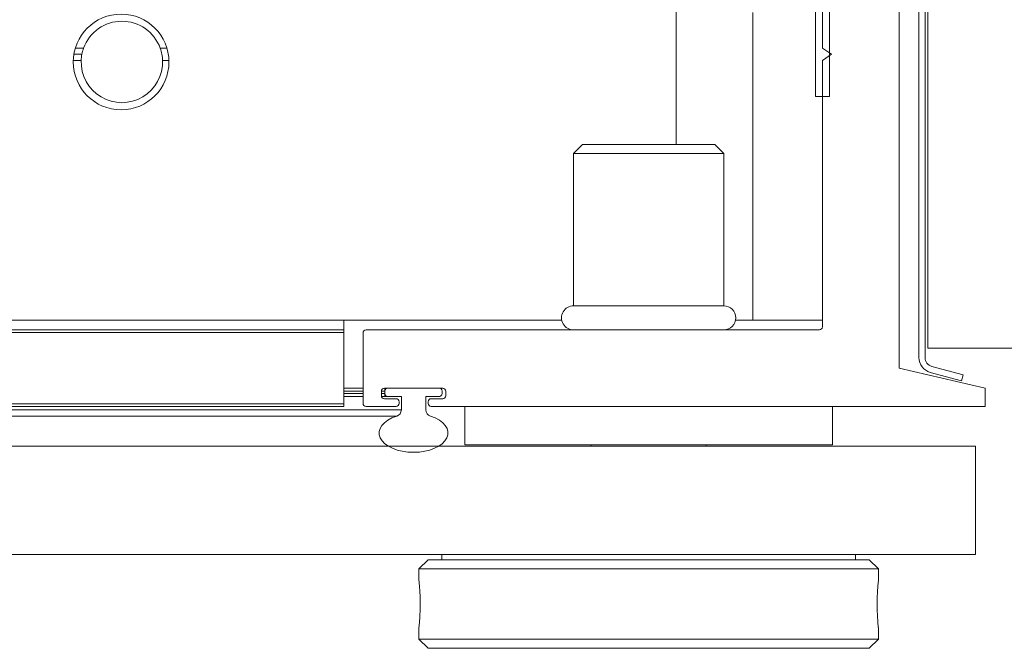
# Model space of a CAD drawing. Header units: feet. Extents: x 0 to 152726, y 0 to 59505.
# Tile 112 of 117: x 152352.952 to 152353.22, y 59421.637 to 59421.808. Entities that reach past the tile are written whole.
import ezdxf

# ---------------------------------------------------------------- set-up
doc = ezdxf.new("R2010")
doc.units = ezdxf.units.FT
doc.header["$LTSCALE"] = 0.1
doc.header["$MEASUREMENT"] = 0
doc.layers.add('SC_Scratch7', color=252, linetype='Continuous', lineweight=0)
pattern_1 = [(44.99814199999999, (-41.97816300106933, -14.22053542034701), (-0.08838530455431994, 0.08839103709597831), [])]
pattern_2 = [(44.99814199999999, (-41.96946643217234, -14.21863366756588), (-0.5303118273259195, 0.53034622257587), []), (44.99814199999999, (-41.79269013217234, -14.21863936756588), (-0.5303118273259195, 0.53034622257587), []), (44.99814199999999, (-41.61591373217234, -14.21864516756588), (-0.5303118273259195, 0.53034622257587), []), (44.99814199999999, (-41.43913743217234, -14.21865086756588), (-0.5303118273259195, 0.53034622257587), [])]

# ---------------------------------------------------------------- blocks, each defined once
blk = doc.blocks.new('HIGH ST SCREENWALL_13 PANEL PLAN_2')
at = {"layer": 'SC_Scratch7', "lineweight": 0}
h = blk.add_hatch(dxfattribs=at)
h.set_pattern_fill('ANSI34', color=256, scale=0.1, style=0, pattern_type=2)
h.set_pattern_definition(pattern_2)
h.paths.add_polyline_path([(-32.38659637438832, -0.1480317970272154), (-32.38616495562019, -0.1464219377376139), (-32.39464610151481, -0.1441491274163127, -0.3394542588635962), (-32.39649897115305, -0.1417342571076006), (-32.39648726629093, 0.2191287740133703), (-32.39815393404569, 0.2191288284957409), (-32.39816563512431, -0.1417342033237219, 0.339454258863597), (-32.39507751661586, -0.1457589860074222)])
h = blk.add_hatch(dxfattribs=at)
h.set_pattern_fill('ANSI34', color=256, scale=0.1, style=0, pattern_type=2)
h.set_pattern_definition(pattern_2)
h.paths.add_polyline_path([(-32.38659637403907, -0.148031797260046), (-32.38616495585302, -0.1464219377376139), (-32.39464610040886, -0.1441491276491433, -0.3394542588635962), (-32.39649897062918, -0.1417342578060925), (-32.39648726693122, 0.2191287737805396), (-32.39815393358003, 0.2191288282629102), (-32.39816563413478, -0.1417342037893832, 0.339454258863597), (-32.39507751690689, -0.1457589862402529)])
h = blk.add_hatch(dxfattribs=at)
h.set_pattern_fill('ANSI31', color=256, scale=0.01, style=0, pattern_type=2)
h.set_pattern_definition(pattern_1)
h.paths.add_polyline_path([(-32.42628158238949, 0.1356507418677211), (-32.42628827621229, -0.07072384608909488), (-32.4225382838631, -0.07072396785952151), (-32.42253159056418, 0.1356506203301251)])
h = blk.add_hatch(dxfattribs=at)
h.set_pattern_fill('ANSI31', color=256, scale=0.01, style=0, pattern_type=2)
h.set_pattern_definition(pattern_1)
h.paths.add_polyline_path([(-32.42628158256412, 0.1356507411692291), (-32.42628827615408, -0.07072384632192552), (-32.42253828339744, -0.07072396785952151), (-32.42253159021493, 0.1356506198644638)])
for p, q in [((-32.40357059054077, 0.2191421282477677), (-32.40358238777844, -0.144620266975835)), ((-32.40357059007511, 0.219142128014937), (-32.40358238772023, -0.1446202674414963)), ((-32.39815393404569, 0.2191288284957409), (-32.39816563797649, -0.1417342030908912)), ((-32.39815393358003, 0.2191288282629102), (-32.39816563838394, -0.1417342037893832)), ((-32.39648726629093, 0.2191287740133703), (-32.39649897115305, -0.1417342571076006)), ((-32.39648726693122, 0.2191287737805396), (-32.39649897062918, -0.1417342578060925)), ((-32.39576972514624, -0.1392038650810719), (-32.39575810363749, 0.2191287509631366)), ((-32.39576972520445, -0.1392038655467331), (-32.39575810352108, 0.2191287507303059)), ((-32.42628827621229, -0.07072384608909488), (-32.42628158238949, 0.1356507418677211)), ((-32.42628827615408, -0.07072384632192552), (-32.42628158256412, 0.1356507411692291)), ((-32.4225382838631, -0.07072396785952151), (-32.42253159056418, 0.1356506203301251)), ((-32.42253828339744, -0.07072396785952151), (-32.42253159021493, 0.1356506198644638)), ((-32.42441285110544, -0.0575364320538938), (-32.42441000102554, 0.03033880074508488)), ((-32.42441285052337, -0.05753643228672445), (-32.42441000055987, 0.03033880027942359)), ((-32.46420372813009, -0.03554447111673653), (-32.46420529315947, -0.0837850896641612)), ((-32.46420372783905, -0.03554447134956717), (-32.46420529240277, -0.08378508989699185)), ((-32.4433708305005, -0.04780667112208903), (-32.44337354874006, -0.1315981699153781)), ((-32.44337083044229, -0.04780667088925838), (-32.44337354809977, -0.1315981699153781)), ((-32.62546710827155, -0.05752991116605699), (-32.62771492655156, -0.05752983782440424)), ((-32.62546710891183, -0.05752991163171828), (-32.62771492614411, -0.05752983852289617)), ((-32.60277668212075, -0.05753064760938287), (-32.60460783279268, -0.05753058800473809)), ((-32.60277668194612, -0.05753064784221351), (-32.6046078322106, -0.05753058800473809)), ((-32.42191290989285, -0.05920317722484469), (-32.42441285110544, -0.0575364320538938)), ((-32.42191290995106, -0.05920317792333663), (-32.42441285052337, -0.05753643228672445)), ((-32.62611305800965, -0.06086321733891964), (-32.62826005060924, -0.0608631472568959)), ((-32.62611305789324, -0.06086321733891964), (-32.62826005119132, -0.06086314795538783)), ((-32.62592327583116, -0.05919656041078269), (-32.62809892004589, -0.05919648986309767)), ((-32.62592327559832, -0.05919656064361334), (-32.62809891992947, -0.05919648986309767)), ((-32.60223177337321, -0.06086399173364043), (-32.60396210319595, -0.06086393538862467)), ((-32.60223177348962, -0.06086399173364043), (-32.60396210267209, -0.06086393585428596)), ((-32.42441531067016, -0.1333827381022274), (-32.42441296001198, -0.06086975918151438)), ((-32.42441531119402, -0.1333827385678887), (-32.4244129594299, -0.06086975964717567)), ((-32.42441296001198, -0.06086975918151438), (-32.42191290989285, -0.05920317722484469)), ((-32.4244129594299, -0.06086975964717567), (-32.42191290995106, -0.05920317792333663)), ((-32.42628827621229, -0.07072384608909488), (-32.4225382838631, -0.07072396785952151)), ((-32.42628827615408, -0.07072384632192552), (-32.42253828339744, -0.07072396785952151)), ((-32.48974985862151, -0.08378426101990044), (-32.49212198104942, -0.08615622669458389)), ((-32.48974985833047, -0.08378426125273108), (-32.49212198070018, -0.08615622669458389)), ((-32.48974985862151, -0.08378426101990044), (-32.45366069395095, -0.08378543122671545)), ((-32.48974985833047, -0.08378426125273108), (-32.4536606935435, -0.08378543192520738)), ((-32.45128872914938, -0.08615755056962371), (-32.45366069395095, -0.08378543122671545)), ((-32.45128872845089, -0.08615755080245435), (-32.4536606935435, -0.08378543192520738)), ((-32.49212198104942, -0.08615622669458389), (-32.49212332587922, -0.1276390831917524)), ((-32.49212198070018, -0.08615622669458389), (-32.49212332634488, -0.1276390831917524)), ((-32.49212198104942, -0.08615622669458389), (-32.45128872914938, -0.08615755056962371)), ((-32.49212198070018, -0.08615622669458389), (-32.45128872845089, -0.08615755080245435)), ((-32.4512900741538, -0.1276404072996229), (-32.45128872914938, -0.08615755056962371)), ((-32.45129007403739, -0.1276404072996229), (-32.45128872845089, -0.08615755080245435)), ((-32.49212332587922, -0.1276390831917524), (-32.4512900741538, -0.1276404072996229)), ((-32.49212332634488, -0.1276390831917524), (-32.45129007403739, -0.1276404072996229)), ((-32.49533374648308, -0.1315964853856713), (-32.65170646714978, -0.131591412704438)), ((-32.49533374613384, -0.1315964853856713), (-32.65170646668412, -0.1315914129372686)), ((-32.5546234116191, -0.1341987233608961), (-32.55462332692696, -0.1315945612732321)), ((-32.55462341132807, -0.1341987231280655), (-32.55462332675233, -0.1315945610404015)), ((-32.44337354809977, -0.1315981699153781), (-32.44807990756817, -0.1315980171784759)), ((-32.44337354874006, -0.1315981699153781), (-32.448079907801, -0.1315980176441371)), ((-32.42441525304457, -0.1315987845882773), (-32.44337354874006, -0.1315981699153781)), ((-32.42441525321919, -0.1315987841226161), (-32.44337354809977, -0.1315981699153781)), ((-32.55462341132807, -0.1341987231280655), (-34.31229054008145, -0.1341417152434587)), ((-32.55462343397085, -0.1348867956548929), (-34.31226653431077, -0.1348297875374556)), ((-32.55462406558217, -0.1543439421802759), (-32.55462343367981, -0.1348867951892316)), ((-32.55462406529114, -0.1543439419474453), (-32.55462343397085, -0.1348867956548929)), ((-32.55462343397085, -0.1348867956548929), (-32.55462341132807, -0.1341987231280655)), ((-32.55462343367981, -0.1348867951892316), (-32.5546234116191, -0.1341987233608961)), ((-32.54941573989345, -0.1542119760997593), (-32.54941511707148, -0.1350191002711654)), ((-32.54941574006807, -0.1542119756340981), (-32.5494151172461, -0.1350191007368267)), ((-32.54859488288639, -0.1341989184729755), (-32.4252355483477, -0.1342029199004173)), ((-32.54859488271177, -0.1341989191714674), (-32.42523554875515, -0.1342029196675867)), ((-32.39576972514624, -0.1392038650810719), (-32.35410314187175, -0.139205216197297)), ((-32.39576972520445, -0.1392038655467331), (-32.35410314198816, -0.1392052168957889)), ((-32.40358238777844, -0.144620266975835), (-32.38014510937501, -0.1500376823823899)), ((-32.40358238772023, -0.1446202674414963), (-32.38014510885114, -0.1500376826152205)), ((-32.39464610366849, -0.1441491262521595), (-32.38616495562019, -0.1464219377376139)), ((-32.39464610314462, -0.1441491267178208), (-32.38616495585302, -0.1464219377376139)), ((-32.39507751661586, -0.1457589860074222), (-32.38659637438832, -0.1480317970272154)), ((-32.39507751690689, -0.1457589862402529), (-32.38659637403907, -0.148031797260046)), ((-32.38616495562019, -0.1464219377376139), (-32.38659637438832, -0.1480317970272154)), ((-32.38616495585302, -0.1464219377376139), (-32.38659637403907, -0.148031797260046)), ((-32.55462400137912, -0.1523653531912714), (-32.54941568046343, -0.1523655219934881)), ((-32.55462400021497, -0.1523653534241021), (-32.5494156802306, -0.1523655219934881)), ((-32.55462397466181, -0.1515320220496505), (-32.54941565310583, -0.1515321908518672)), ((-32.55462397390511, -0.1515320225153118), (-32.5494156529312, -0.1515321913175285)), ((-32.55462395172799, -0.1508653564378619), (-32.54941563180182, -0.1508655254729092)), ((-32.55462395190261, -0.1508653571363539), (-32.54941563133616, -0.1508655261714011)), ((-32.55462392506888, -0.1500320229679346), (-32.54941560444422, -0.1500321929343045)), ((-32.55462392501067, -0.1500320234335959), (-32.54941560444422, -0.1500321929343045)), ((-32.54441564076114, -0.1508942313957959), (-32.54441568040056, -0.1521288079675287)), ((-32.5444156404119, -0.1508942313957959), (-32.54441568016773, -0.1521288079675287)), ((-32.54441566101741, -0.1515323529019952), (-32.54345732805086, -0.1515323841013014)), ((-32.54441566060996, -0.1515323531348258), (-32.54345732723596, -0.1515323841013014)), ((-32.54441514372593, -0.1508656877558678), (-32.54345730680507, -0.1508657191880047)), ((-32.54441514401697, -0.1508656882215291), (-32.54345730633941, -0.1508657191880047)), ((-32.54438073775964, -0.1523656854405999), (-32.54345735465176, -0.1523657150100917)), ((-32.54438073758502, -0.1523656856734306), (-32.54345735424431, -0.1523657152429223)), ((-32.52773585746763, -0.1500745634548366), (-32.54359540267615, -0.1500740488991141)), ((-32.52773585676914, -0.1500745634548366), (-32.54359540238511, -0.1500740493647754)), ((-32.54345732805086, -0.1515323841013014), (-32.54345735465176, -0.1523657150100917)), ((-32.54345735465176, -0.1523657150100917), (-32.5426240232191, -0.152365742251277)), ((-32.54345732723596, -0.1515323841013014), (-32.54345735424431, -0.1523657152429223)), ((-32.54345735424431, -0.1523657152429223), (-32.54262402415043, -0.152365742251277)), ((-32.54345730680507, -0.1508657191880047), (-32.5434573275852, -0.1515323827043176)), ((-32.54345730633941, -0.1508657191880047), (-32.54345732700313, -0.1515323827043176)), ((-32.54345727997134, -0.1500740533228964), (-32.54345730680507, -0.1508657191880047)), ((-32.54345727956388, -0.1500740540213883), (-32.54345730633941, -0.1508657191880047)), ((-32.54262402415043, -0.152365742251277), (-32.53899903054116, -0.1523658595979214)), ((-32.5426240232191, -0.152365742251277), (-32.53899903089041, -0.1523658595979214)), ((-32.52870730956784, -0.1500328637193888), (-32.54262394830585, -0.1500324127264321)), ((-32.52870730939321, -0.1500328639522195), (-32.54262394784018, -0.1500324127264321)), ((-32.53899903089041, -0.1523658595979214), (-32.53899914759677, -0.1559461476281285)), ((-32.53899903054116, -0.1523658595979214), (-32.53899914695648, -0.1559461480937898)), ((-32.53233249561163, -0.1559463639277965), (-32.53233238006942, -0.15236607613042)), ((-32.532332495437, -0.1559463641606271), (-32.53233238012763, -0.1523660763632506)), ((-32.53233238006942, -0.15236607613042), (-32.52889427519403, -0.1523661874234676)), ((-32.53233238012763, -0.1523660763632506), (-32.52889427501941, -0.152366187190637)), ((-32.52787402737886, -0.1515328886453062), (-32.52787400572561, -0.1508662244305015)), ((-32.52787402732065, -0.1515328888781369), (-32.52787400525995, -0.1508662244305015)), ((-32.52691571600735, -0.1521293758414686), (-32.5269156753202, -0.1508947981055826)), ((-32.52691571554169, -0.1521293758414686), (-32.52691567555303, -0.1508947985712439)), ((-32.38014510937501, -0.1500376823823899), (-32.38014527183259, -0.155037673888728)), ((-32.38014510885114, -0.1500376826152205), (-32.380145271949, -0.155037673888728)), ((-32.55462406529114, -0.1543439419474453), (-34.31158770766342, -0.1542869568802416)), ((-32.55462408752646, -0.1550320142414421), (-34.31156369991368, -0.1549750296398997)), ((-32.55462408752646, -0.1550320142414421), (-32.55462406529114, -0.1543439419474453)), ((-32.55462408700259, -0.1550320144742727), (-32.55462406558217, -0.1543439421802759)), ((-32.54044432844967, -0.1550324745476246), (-32.5485955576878, -0.1550322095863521)), ((-32.5404443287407, -0.1550324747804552), (-32.54859555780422, -0.1550322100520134)), ((-32.54359549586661, -0.152949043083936), (-32.54044426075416, -0.1529491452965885)), ((-32.54359549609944, -0.152949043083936), (-32.54044426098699, -0.1529491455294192)), ((-32.5396240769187, -0.1537693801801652), (-32.53962409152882, -0.1542122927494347)), ((-32.53962407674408, -0.1537693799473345), (-32.53962409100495, -0.1542122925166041)), ((-32.53170744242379, -0.1542125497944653), (-32.53170742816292, -0.1537696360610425)), ((-32.53170744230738, -0.1542125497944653), (-32.53170742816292, -0.1537696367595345)), ((-32.38014527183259, -0.155037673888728), (-32.53088726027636, -0.1550327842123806)), ((-32.380145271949, -0.155037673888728), (-32.53088726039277, -0.1550327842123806)), ((-32.53088719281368, -0.152949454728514), (-32.52773595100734, -0.1529495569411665)), ((-32.53088719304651, -0.1529494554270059), (-32.52773595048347, -0.1529495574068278)), ((-32.52170782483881, -0.1654497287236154), (-32.52170748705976, -0.1550330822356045)), ((-32.52170782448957, -0.1654497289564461), (-32.52170748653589, -0.1550330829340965)), ((-32.42170768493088, -0.15503632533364), (-32.4217080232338, -0.1654529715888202)), ((-32.42170768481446, -0.1550363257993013), (-32.42170802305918, -0.1654529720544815)), ((-34.31153182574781, -0.1558886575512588), (-32.53899914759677, -0.1559461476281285)), ((-34.31147139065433, -0.1576209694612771), (-32.54026793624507, -0.1576784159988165)), ((-36.37232513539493, -0.165741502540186), (-32.38274978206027, -0.1658709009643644)), ((-32.4217080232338, -0.1654529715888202), (-32.52170782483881, -0.1654497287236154)), ((-32.42170802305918, -0.1654529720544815), (-32.52170782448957, -0.1654497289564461)), ((-32.4873328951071, -0.1654508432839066), (-32.48733290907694, -0.1658675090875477)), ((-32.48733289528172, -0.1654508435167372), (-32.48733290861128, -0.1658675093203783)), ((-32.45608297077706, -0.1658685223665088), (-32.45608295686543, -0.165451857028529)), ((-32.45608297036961, -0.1658685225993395), (-32.45608295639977, -0.1654518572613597)), ((-32.38275073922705, -0.1953708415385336), (-32.38274978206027, -0.1658709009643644)), ((-32.38275073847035, -0.1953708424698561), (-32.38274978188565, -0.1658709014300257)), ((-36.37232609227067, -0.1952414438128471), (-32.38275073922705, -0.1953708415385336)), ((-32.52795877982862, -0.1953661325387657), (-32.52795882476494, -0.1967552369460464)), ((-32.52795877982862, -0.1953661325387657), (-32.52795882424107, -0.1967552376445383)), ((-32.41545905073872, -0.1967588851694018), (-32.41545900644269, -0.1953697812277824)), ((-32.41545905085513, -0.1967588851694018), (-32.4154590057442, -0.195369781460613)), ((-32.53170882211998, -0.1967551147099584), (-32.53420889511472, -0.1992550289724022)), ((-32.53170882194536, -0.1967551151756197), (-32.53420889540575, -0.1992550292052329)), ((-32.41170905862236, -0.1967590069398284), (-32.53170882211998, -0.1967551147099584)), ((-32.4117090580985, -0.1967590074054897), (-32.53170882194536, -0.1967551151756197)), ((-32.4092091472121, -0.1992590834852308), (-32.41170905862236, -0.1967590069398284)), ((-32.40920914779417, -0.1992590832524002), (-32.4117090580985, -0.1967590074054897)), ((-32.53420889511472, -0.1992550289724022), (-32.53420899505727, -0.202304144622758)), ((-32.53420889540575, -0.1992550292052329), (-32.53420899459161, -0.2023041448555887)), ((-32.4092091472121, -0.1992590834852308), (-32.53420889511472, -0.1992550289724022)), ((-32.40920914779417, -0.1992590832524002), (-32.53420889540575, -0.1992550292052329)), ((-32.40920924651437, -0.2023057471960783), (-32.4092091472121, -0.1992590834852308)), ((-32.40920924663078, -0.2023057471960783), (-32.40920914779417, -0.1992590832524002)), ((-32.53387547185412, -0.2091747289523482), (-32.53388617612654, -0.2073656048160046)), ((-32.53387547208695, -0.2091747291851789), (-32.5338861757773, -0.2073656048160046)), ((-32.53420941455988, -0.2152400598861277), (-32.53420951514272, -0.2183691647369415)), ((-32.53420941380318, -0.2152400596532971), (-32.5342095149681, -0.2183691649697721)), ((-32.40920976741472, -0.2183732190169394), (-32.40920966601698, -0.2152453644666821)), ((-32.40920976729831, -0.2183732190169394), (-32.40920966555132, -0.2152453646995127)), ((-32.53420951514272, -0.2183691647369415), (-32.53170960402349, -0.2208692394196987)), ((-32.40920976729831, -0.2183732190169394), (-32.53420951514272, -0.2183691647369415)), ((-32.5342095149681, -0.2183691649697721), (-32.53170960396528, -0.22086923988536)), ((-32.40920976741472, -0.2183732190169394), (-32.5342095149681, -0.2183691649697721)), ((-32.41170984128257, -0.2208731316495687), (-32.40920976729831, -0.2183732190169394)), ((-32.41170984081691, -0.2208731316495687), (-32.40920976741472, -0.2183732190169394)), ((-32.41170984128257, -0.2208731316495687), (-32.53170960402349, -0.2208692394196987)), ((-32.41170984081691, -0.2208731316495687), (-32.53170960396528, -0.22086923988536))]:
    blk.add_line(p, q, dxfattribs=at)
for centre in [(-32.61524592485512, -0.06128023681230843), (-32.61524592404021, -0.06128023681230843)]:
    blk.add_circle(centre, 0.01302080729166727, dxfattribs=at)
for centre, radius, start, end in [((-32.61503759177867, -0.0612802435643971), 0.01108331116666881, 19.77426887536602, 160.2220144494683), ((-32.61503759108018, -0.0612802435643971), 0.01108331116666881, 19.77426887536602, 160.2220144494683), ((-32.61503759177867, -0.0612802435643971), 0.01108331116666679, 160.2220144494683, 169.1638066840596), ((-32.61503759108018, -0.0612802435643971), 0.01108331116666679, 160.2220144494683, 169.1638066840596), ((-32.61503759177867, -0.0612802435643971), 0.01108331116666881, 10.83247664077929, 19.77426887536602), ((-32.61503759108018, -0.0612802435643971), 0.01108331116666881, 10.83247664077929, 19.77426887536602), ((-32.61503759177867, -0.0612802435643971), 0.01108331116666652, 177.8436572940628, 2.152626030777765), ((-32.61503759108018, -0.0612802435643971), 0.01108331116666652, 177.8436572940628, 2.152626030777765), ((-32.61503759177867, -0.0612802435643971), 0.01108331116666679, 169.1638066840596, 177.8436572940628), ((-32.61503759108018, -0.0612802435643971), 0.01108331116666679, 169.1638066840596, 177.8436572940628), ((-32.61503759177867, -0.0612802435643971), 0.01108331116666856, 2.152626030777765, 10.83247664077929), ((-32.61503759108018, -0.0612802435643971), 0.01108331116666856, 2.152626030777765, 10.83247664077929), ((-32.49212343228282, -0.1309199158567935), 0.00328083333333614, 89.99814166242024, 269.9981416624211), ((-32.49212343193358, -0.1309199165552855), 0.00328083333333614, 89.99814166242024, 269.9981416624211), ((-32.45129018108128, -0.1309212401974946), 0.00328083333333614, 269.9981416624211, 89.99814166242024), ((-32.45129018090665, -0.1309212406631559), 0.00328083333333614, 269.9981416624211, 89.99814166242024), ((-32.4252355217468, -0.1333827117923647), 0.0008202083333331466, 269.9981416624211, 359.9981416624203), ((-32.42523552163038, -0.1333827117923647), 0.0008202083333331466, 269.9981416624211, 359.9981416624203), ((-32.54859490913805, -0.13501912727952), 0.0008202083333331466, 89.99814166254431, 179.9981416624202), ((-32.54859490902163, -0.13501912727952), 0.0008202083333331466, 89.99814166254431, 179.9981416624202), ((-32.39399897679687, -0.1417343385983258), 0.004166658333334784, 179.99814166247, 254.998141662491), ((-32.39399897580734, -0.1417343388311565), 0.004166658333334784, 179.99814166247, 254.998141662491), ((-32.39399897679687, -0.1417343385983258), 0.002499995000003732, 179.9981416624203, 254.9981416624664), ((-32.39399897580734, -0.1417343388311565), 0.002499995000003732, 179.9981416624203, 254.9981416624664), ((-32.54359546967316, -0.1521288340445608), 0.0008202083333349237, 179.9981416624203, 269.9981416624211), ((-32.54359546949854, -0.1521288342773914), 0.0008202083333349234, 179.9981416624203, 269.9981416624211), ((-32.5435954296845, -0.150894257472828), 0.0008202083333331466, 89.99814166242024, 179.9981416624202), ((-32.54359542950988, -0.1508942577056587), 0.0008202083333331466, 89.99814166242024, 179.9981416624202), ((-32.54262399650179, -0.1515324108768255), 0.0008333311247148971, 179.9981056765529, 269.9981416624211), ((-32.54262399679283, -0.1515324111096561), 0.0008333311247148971, 179.9981056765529, 269.9981416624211), ((-32.54262397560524, -0.1508657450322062), 0.0008333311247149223, 89.9981416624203, 179.9981802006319), ((-32.54262397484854, -0.1508657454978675), 0.000833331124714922, 89.9981416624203, 179.9981802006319), ((-32.52889424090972, -0.1513250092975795), 0.00104117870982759, 269.9981416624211, 348.4830518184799), ((-32.52889424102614, -0.1513250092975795), 0.00104117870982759, 269.9981416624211, 348.4830518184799), ((-32.52870733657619, -0.1508661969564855), 0.0008333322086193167, 359.9982015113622, 89.9981416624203), ((-32.52870733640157, -0.1508661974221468), 0.0008333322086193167, 359.9982015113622, 89.9981416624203), ((-32.52773592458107, -0.1521293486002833), 0.0008202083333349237, 269.9981416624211, 359.9981416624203), ((-32.52773592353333, -0.1521293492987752), 0.0008202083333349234, 269.9981416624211, 359.9981416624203), ((-32.5277358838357, -0.1508947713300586), 0.0008202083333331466, 359.9981416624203, 89.99814166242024), ((-32.52773588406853, -0.1508947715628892), 0.0008202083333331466, 359.9981416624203, 89.99814166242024), ((-32.54859553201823, -0.1542120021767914), 0.0008202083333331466, 179.9981416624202, 269.9981416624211), ((-32.54859553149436, -0.1542120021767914), 0.0008202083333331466, 179.9981416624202, 269.9981416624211), ((-32.5404443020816, -0.1542122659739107), 0.0008202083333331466, 269.9981416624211, 359.9981416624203), ((-32.54044430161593, -0.154212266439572), 0.0008202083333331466, 269.9981416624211, 359.9981416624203), ((-32.54044428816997, -0.1537693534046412), 0.0008202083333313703, 359.9981416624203, 89.99814166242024), ((-32.54044428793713, -0.1537693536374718), 0.0008202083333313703, 359.9981416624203, 89.99814166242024), ((-32.53088723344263, -0.1542125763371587), 0.0008202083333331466, 179.9981416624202, 269.9981416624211), ((-32.53088723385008, -0.1542125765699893), 0.0008202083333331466, 179.9981416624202, 269.9981416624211), ((-32.53088721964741, -0.1537696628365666), 0.0008202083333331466, 89.99814166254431, 179.9981416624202), ((-32.53088722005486, -0.1537696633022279), 0.0008202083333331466, 89.99814166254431, 179.9981416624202), ((-32.54081615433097, -0.155946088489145), 0.001817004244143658, 287.5606013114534, 359.9981416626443), ((-32.54081615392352, -0.1559460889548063), 0.001817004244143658, 287.5606013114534, 359.9981416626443), ((-32.5305154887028, -0.1559464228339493), 0.001817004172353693, 179.9981400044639, 252.4356822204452), ((-32.53051548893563, -0.1559464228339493), 0.001817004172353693, 179.9981400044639, 252.4356822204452), ((-32.34689173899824, -0.2088179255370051), 0.0626568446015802, 174.0342443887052, 185.8878488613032), ((-32.34689173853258, -0.2088179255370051), 0.0626568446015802, 174.0342443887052, 185.8878488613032)]:
    blk.add_arc(centre, radius, start, end, dxfattribs=at)
for centre, major_axis in [((-32.53566602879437, -0.1622665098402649), (-0.009374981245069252, 3.040691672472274e-07)), ((-32.53566602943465, -0.1622665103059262), (-0.009374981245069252, 3.040691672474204e-07))]:
    blk.add_ellipse(centre, major_axis=major_axis, ratio=0.5617178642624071, start_param=5.225496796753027, end_param=10.4824664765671, dxfattribs=at)
for points, knots in [([(-32.53417215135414, -0.2026657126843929), (-32.53417219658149, -0.2026651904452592), (-32.53420392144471, -0.2023126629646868), (-32.53421860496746, -0.2022285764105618), (-32.53418304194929, -0.2025401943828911), (-32.53407927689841, -0.2036332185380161), (-32.53396018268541, -0.2052864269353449), (-32.53388095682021, -0.2071169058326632), (-32.53387254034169, -0.2083302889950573), (-32.5338691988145, -0.2088121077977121)], [0, 0, 0, 0, 0.0002623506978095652, 0.1771374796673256, 0.3531789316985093, 0.5291976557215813, 0.7060352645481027, 0.8832702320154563, 1, 1, 1, 1]), ([(-32.53417215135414, -0.2026657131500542), (-32.53417219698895, -0.2026651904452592), (-32.53420392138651, -0.2023126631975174), (-32.53421860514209, -0.2022285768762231), (-32.53418304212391, -0.2025401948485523), (-32.53407927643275, -0.2036332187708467), (-32.53396018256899, -0.2052864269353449), (-32.53388095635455, -0.2071169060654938), (-32.53387254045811, -0.2083302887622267), (-32.53386919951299, -0.2088121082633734)], [0, 0, 0, 0, 0.0002623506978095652, 0.1771374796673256, 0.3531789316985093, 0.5291976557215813, 0.7060352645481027, 0.8832702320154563, 1, 1, 1, 1]), ([(-32.5338691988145, -0.2088121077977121), (-32.53387689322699, -0.2095415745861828), (-32.53389228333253, -0.2110004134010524), (-32.5340000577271, -0.2129505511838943), (-32.53411694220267, -0.2144109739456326), (-32.5342010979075, -0.2152435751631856), (-32.5342009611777, -0.2152410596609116), (-32.53420090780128, -0.2152400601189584)], [0, 0, 0, 0, 0.2140444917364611, 0.4280607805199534, 0.6428083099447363, 0.8580379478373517, 1, 1, 1, 1]), ([(-32.53386919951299, -0.2088121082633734), (-32.53387689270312, -0.2095415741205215), (-32.53389228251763, -0.2110004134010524), (-32.53400005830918, -0.2129505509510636), (-32.53411694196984, -0.2144109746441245), (-32.53420109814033, -0.2152435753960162), (-32.53420096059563, -0.2152410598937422), (-32.53420090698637, -0.215240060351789)], [0, 0, 0, 0, 0.2140444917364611, 0.4280607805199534, 0.6428083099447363, 0.8580379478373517, 1, 1, 1, 1])]:
    blk.add_open_spline(points, degree=3, knots=knots, dxfattribs=at)
blk = doc.blocks.new('Bridge plan')
at = {"layer": 'SC_Scratch7', "lineweight": -3, "rotation": 359.9997690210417}
blk.add_blockref('HIGH ST SCREENWALL_13 PANEL PLAN_2', (1828124.657819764, 711623.1207852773), dxfattribs=at)
blk = doc.blocks.new('Trellis Base')
blk.add_blockref('Bridge plan', (-1675739.0632623, -652201.2630976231))

msp = doc.modelspace()

# ---------------------------------------------------------------- block references
msp.add_blockref('Trellis Base', (0, 0))

doc.saveas('drawing.dxf')
